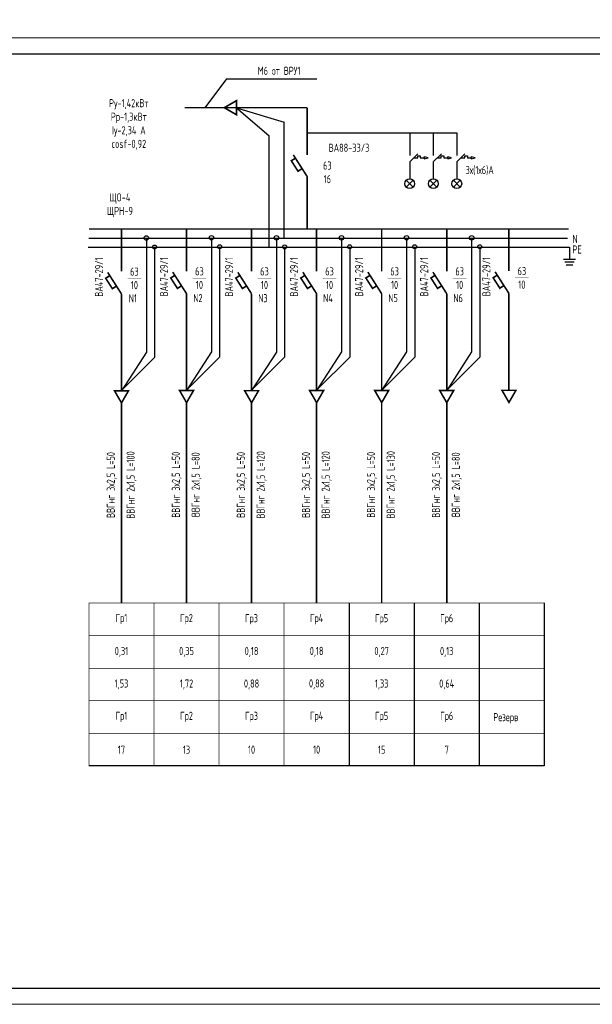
# Model space of a CAD drawing. Header units: millimetres. Extents: x 473009 to 2502882, y 456217 to 1153743.
# Tile 10 of 124: x 736053 to 753660, y 457033 to 487290. Entities that reach past the tile are written whole.
import ezdxf

# ---------------------------------------------------------------- set-up
doc = ezdxf.new("R2010")
doc.units = ezdxf.units.MM
for name, color, linetype in [('EKAB', 7, 'Continuous'), ('FORMAT', 150, 'Continuous'), ('Osnova', 7, 'Continuous'), ('построение', 7, 'Continuous'), ('формат', 136, 'Continuous')]:
    doc.layers.add(name, color=color, linetype=linetype)
doc.layers.add('ЭМ', color=240, linetype='Continuous', lineweight=20)
doc.styles.add('SPDS', font='spds.shx', dxfattribs={"width": 0.8, "height": 250})
doc.styles.add('SPDS1', font='spds.shx', dxfattribs={"width": 0.8})

# ---------------------------------------------------------------- blocks, each defined once
blk = doc.blocks.new('*U103')
at = {"layer": 'ЭМ', "color": 0, "lineweight": 20, "ltscale": 0.5}
blk.add_lwpolyline([(0, 0), (891, 0), (891, 297), (0, 297)], close=True, dxfattribs=at)
at = {"layer": 'ЭМ', "color": 0, "lineweight": 30, "ltscale": 0.5}
blk.add_lwpolyline([(20, 5), (886, 5), (886, 292), (20, 292)], close=True, dxfattribs=at)

msp = doc.modelspace()

# ---------------------------------------------------------------- linework, layer by layer
at = {"color": 7}
for p, q in [((748043.8, 482926.7), (748294.4, 483164.1)), ((748043.8, 482926.7), (748043.8, 482400.6)), ((748169.1, 483045.4), (748290.1, 483045.4)), ((748290.1, 483045.4), (748290.1, 483107.5)), ((748290.1, 483107.5), (748369.2, 483107.5)), ((748369.2, 483107.5), (748369.2, 483045.4)), ((748369.2, 483045.4), (748489, 483045.4)), ((748768.4, 482926.7), (749019.1, 483164.1)), ((748768.4, 482926.7), (748768.4, 482400.6)), ((748893.7, 483045.4), (749014.7, 483045.4)), ((749014.7, 483045.4), (749014.7, 483107.5)), ((749014.7, 483107.5), (749093.8, 483107.5)), ((749093.8, 483107.5), (749093.8, 483045.4)), ((749093.8, 483045.4), (749213.6, 483045.4)), ((749493, 482926.7), (749743.7, 483164.1)), ((749493, 482926.7), (749493, 482400.6)), ((749618.4, 483045.4), (749739.3, 483045.4)), ((749739.3, 483045.4), (749739.3, 483107.5)), ((749739.3, 483107.5), (749818.4, 483107.5)), ((749818.4, 483107.5), (749818.4, 483045.4)), ((749818.4, 483045.4), (749938.2, 483045.4)), ((747937.7, 482356.7), (748149.9, 482144.5)), ((747937.7, 482144.5), (748149.9, 482356.7)), ((748043.8, 482550.6), (748043.8, 482400.6)), ((748662.4, 482356.7), (748874.5, 482144.5)), ((748662.4, 482144.5), (748874.5, 482356.7)), ((748768.4, 482550.6), (748768.4, 482400.6)), ((749387, 482356.7), (749599.1, 482144.5)), ((749387, 482144.5), (749599.1, 482356.7)), ((749493, 482550.6), (749493, 482400.6))]:
    msp.add_line(p, q, dxfattribs=at)
for centre in [(748043.8, 482250.6), (748768.4, 482250.6), (749493, 482250.6)]:
    msp.add_circle(centre, 150, dxfattribs=at)
at = {"layer": 'EKAB', "color": 7}
for p, q in [((748489, 483049.3), (748488.5, 483018.8)), ((748488.5, 483018.8), (748609.8, 483047.1)), ((748489, 483049), (748489.8, 483079.5)), ((748609.8, 483047.1), (748489.8, 483079.5)), ((749213.6, 483049.3), (749213.1, 483018.8)), ((749213.1, 483018.8), (749334.4, 483047.1)), ((749213.6, 483049), (749214.5, 483079.5)), ((749334.4, 483047.1), (749214.5, 483079.5)), ((749937.7, 483018.8), (750059, 483047.1)), ((749938.3, 483049), (749939.1, 483079.5)), ((750059, 483047.1), (749939.1, 483079.5))]:
    msp.add_line(p, q, dxfattribs=at)
at = {"layer": 'FORMAT', "color": 0, "lineweight": 25, "ltscale": 2}
for p, q in [((742715.1, 484586.1), (744182.6, 484139)), ((742715.1, 484586.1), (743715.5, 483726.7)), ((744182.6, 480581.4), (744182.6, 484139)), ((744891.3, 483810.1), (749493, 483810.1)), ((748043.8, 483810.1), (748043.8, 483112.6)), ((748768.4, 483810.1), (748768.4, 483112.6)), ((749493, 483810.1), (749493, 483112.6)), ((743715.5, 483726.7), (743715.5, 480304.3)), ((749938.3, 483049.3), (749937.7, 483018.8)), ((738180.3, 480581.4), (752894.6, 480581.4)), ((739948.3, 480581.4), (739948.3, 477072.5)), ((741948.6, 480589.6), (741948.6, 477080.7)), ((743948, 480586.1), (743948, 477077.2)), ((745948.2, 480587.8), (745948.2, 477078.9)), ((747948.3, 480589.6), (747948.3, 477080.7)), ((749948.4, 480589.4), (749948.4, 477080.5)), ((738153.8, 480304.5), (752955.5, 480304.5)), ((740199.5, 480304.3), (740199.5, 476914.7)), ((742199.8, 480312.5), (742199.8, 476923)), ((744199.2, 480309), (744199.2, 476919.4)), ((746199.3, 480310.7), (746199.3, 476921.2)), ((748199.4, 480312.5), (748199.4, 476923)), ((750199.5, 480312.3), (750199.5, 476922.8)), ((752955.5, 480304.5), (752955.5, 479933.4)), ((752773.1, 479933.4), (753138, 479933.4)), ((752812.7, 479845.5), (753098.3, 479845.5)), ((752852.4, 479757.6), (753058.6, 479757.6)), ((739948.3, 477072.5), (739182.6, 475886)), ((740199.5, 476914.7), (739203.5, 475918.4)), ((741948.6, 477080.7), (741182.9, 475894.2)), ((742199.8, 476923), (741203.8, 475926.6)), ((743948, 477077.2), (743182.3, 475890.7)), ((744199.2, 476919.4), (743203.2, 475923)), ((745948.2, 477078.9), (745182.4, 475892.5)), ((746199.3, 476921.2), (745203.3, 475924.8)), ((747948.3, 477080.7), (747182.6, 475894.2)), ((748199.4, 476923), (747203.4, 475926.6)), ((749948.4, 477080.5), (749182.7, 475894)), ((750199.5, 476922.8), (749203.6, 475926.4)), ((746181.7, 469366.3), (746181.2, 464360.4)), ((748181.8, 469366.3), (748181.3, 464360.4)), ((750181.9, 469366.3), (750181.4, 464360.4)), ((752182, 469366.1), (752181.6, 464360.2)), ((752181.6, 464360.4), (738181.2, 464360.4))]:
    msp.add_line(p, q, dxfattribs=at)
at = {"layer": 'FORMAT', "color": 0, "lineweight": 25, "ltscale": 2, "const_width": 50}
for points in [[(742343.7, 484586.1), (742715.1, 484371.6), (742715.1, 484800.5)], [(739183.1, 475514.6), (739397.5, 475886), (738968.7, 475886)], [(741183.4, 475522.9), (741397.9, 475894.2), (740969, 475894.2)], [(743182.8, 475519.3), (743397.3, 475890.7), (742968.4, 475890.7)], [(745183, 475521.1), (745397.4, 475892.5), (744968.6, 475892.5)], [(747183.1, 475522.9), (747397.5, 475894.2), (746968.7, 475894.2)], [(749183.2, 475522.7), (749397.6, 475894), (748968.8, 475894)], [(751096.9, 475529.3), (751311.3, 475900.7), (750882.5, 475900.7)]]:
    msp.add_lwpolyline(points, close=True, dxfattribs=at)
at = {"layer": 'FORMAT', "color": 0, "lineweight": 25, "ltscale": 2}
for points, const_width in [([(744891.3, 484586.1), (741126.6, 484586.1)], 40), ([(744891.3, 484586.1), (744891.3, 483129.6)], 50), ([(744531.1, 483035.1), (744405.6, 482954.9), (744611, 482633.7), (744736.5, 482714)], 50), ([(744892.3, 482470.3), (744467.4, 483134.7)], 50), ([(744891.3, 482471.9), (744891.3, 480858.5)], 50), ([(738180.3, 480858.5), (752930, 480858.5)], 50), ([(739182.6, 480858.5), (739182.6, 479553.4)], 50), ([(741182.9, 480866.7), (741182.9, 479561.6)], 50), ([(743182.3, 480863.2), (743182.3, 479558.1)], 50), ([(745182.4, 480864.9), (745182.4, 479559.8)], 50), ([(747182.6, 480866.7), (747182.6, 479561.6)], 50), ([(749182.7, 480866.5), (749182.7, 479561.4)], 50), ([(751096.4, 480873.2), (751096.4, 479568)], 50), ([(738822.8, 479425.5), (738697.3, 479345.3), (738902.7, 479024.2), (739028.2, 479104.4)], 50), ([(739184, 478860.7), (738759.1, 479525.1)], 50), ([(739369.2, 479340.9), (739791.1, 479340.9)], 10), ([(740823.1, 479433.7), (740697.7, 479353.5), (740903, 479032.4), (741028.5, 479112.6)], 50), ([(741184.3, 478868.9), (740759.4, 479533.3)], 50), ([(741369.5, 479349.2), (741791.4, 479349.2)], 10), ([(742822.5, 479430.2), (742697.1, 479350), (742902.4, 479028.9), (743027.9, 479109.1)], 50), ([(743183.8, 478865.4), (742758.8, 479529.8)], 50), ([(743368.9, 479345.6), (743790.8, 479345.6)], 10), ([(744822.6, 479432), (744697.2, 479351.7), (744902.6, 479030.6), (745028, 479110.9)], 50), ([(745183.9, 478867.2), (744759, 479531.6)], 50), ([(745369, 479347.4), (745790.9, 479347.4)], 10), ([(746822.8, 479433.7), (746697.3, 479353.5), (746902.7, 479032.4), (747028.1, 479112.6)], 50), ([(747184, 478868.9), (746759.1, 479533.3)], 50), ([(747369.1, 479349.2), (747791.1, 479349.2)], 10), ([(748822.9, 479433.6), (748697.4, 479353.3), (748902.8, 479032.2), (749028.3, 479112.4)], 50), ([(749184.1, 478868.7), (748759.2, 479533.1)], 50), ([(749369.2, 479349), (749791.2, 479349)], 10), ([(750736.6, 479440.2), (750611.1, 479360), (750816.5, 479038.8), (750942, 479119.1)], 50), ([(751097.8, 478875.4), (750672.9, 479539.8)], 50), ([(751283, 479355.6), (751704.9, 479355.6)], 10), ([(739182.6, 478860.6), (739182.6, 475886)], 50), ([(741182.9, 478868.8), (741182.9, 475894.2)], 50), ([(743182.3, 478865.3), (743182.3, 475890.7)], 50), ([(745182.4, 478867), (745182.4, 475892.5)], 50), ([(747182.6, 478868.8), (747182.6, 475894.2)], 50), ([(749182.7, 478868.6), (749182.7, 475894)], 50), ([(751096.4, 478875.3), (751096.4, 475900.7)], 50), ([(739183.1, 475514.6), (739183.1, 469366.3)], 50), ([(741183.4, 475522.9), (741183.4, 469374.5)], 50), ([(743182.8, 475519.3), (743182.8, 469371)], 50), ([(745182.7, 475519.1), (745182.7, 469370.8)], 50), ([(747182.8, 475520.9), (747182.8, 469372.5)], 50), ([(749183, 475520.7), (749183, 469372.3)], 50), ([(740182, 469374.5), (740181.7, 464359.2)], 20), ([(742181.4, 469362.7), (742181, 464359.2)], 20), ([(744181.6, 469364.5), (744181.1, 464359.2)], 20)]:
    msp.add_lwpolyline(points, dxfattribs=dict(at, const_width=const_width))
for centre, radius in [((739948.3, 480581.4), 68.8), ((741948.6, 480589.6), 68.8), ((743948, 480586.1), 68.8), ((745948.2, 480587.8), 68.8), ((747948.3, 480589.6), 68.8), ((749948.4, 480589.4), 68.8), ((740199.5, 480304.3), 61.1), ((742199.8, 480312.5), 61.1), ((744199.2, 480309), 61.1), ((746199.3, 480310.7), 61.1), ((748199.4, 480312.5), 61.1), ((750199.5, 480312.3), 61.1)]:
    msp.add_circle(centre, radius, dxfattribs=at)
at = {"layer": 'Osnova', "color": 0, "const_width": 20}
for points in [[(738181.7, 469374.5), (738181.4, 464359.2)], [(738181.7, 469374.5), (738181.4, 464359.2)], [(738181.7, 469366.3), (752182, 469366.3)], [(738181.7, 468358.4), (752182, 468358.4)], [(738181.5, 467359.7), (752181.9, 467359.7)], [(738181.4, 466359.7), (752181.8, 466359.7)], [(738181.3, 465361.7), (752181.7, 465361.7)]]:
    msp.add_lwpolyline(points, dxfattribs=at)
at = {"layer": 'построение', "color": 0, "lineweight": 25}
for q in [(741743.8, 484586.1), (745193.9, 485474.8)]:
    msp.add_line((742408.6, 485474.8), q, dxfattribs=at)

# ---------------------------------------------------------------- block references
at = {"layer": 'формат', "color": 0, "xscale": 100, "yscale": 100, "zscale": 100}
msp.add_blockref('*U103', (683808.6, 457033.4), dxfattribs=at)

# ---------------------------------------------------------------- texts
at = {"color": 7, "ltscale": 2, "insert": (513015.9, 476034.8), "char_height": 250, "width": 17719.705, "attachment_point": 4, "line_spacing_factor": 1.44, "style": 'SPDS1'}
msp.add_mtext('\\pi7954.85267;{\\L\\C256;Общие данные\\P\\pi0;\\l    1.Настоящий проект электроосвещения и электрооборудования здания выполнен на основании следующих исходных данных разделов: АР, ОВ, ОС, ТХ. \\PВРУ-1- Ру =116,2кВт; \\P             Рр =98,7кВт.\\P    2.Проектом предусмотрено рабочее (общее, местное) ремонтное и аварийное освещение.\\P    3.Общее рабочее освещение предусматривается стационарными светодиодными светильниками. Выбор типа светильников производился в соответствии с назначением помещений, характеристикой среды и требованиями архитектурного оформления.\\P   4.Освещенность помещений принята согласно нормам и правилам КМК2.01.05-98.\\P   5.Управление рабочим освещением осуществляется выключателями, установленными по месту в помещениях .\\P   6.Аварийное освещение предусматривается по линиям проходов и выходов из здания. Светильники аварийного освещения выделяются из числа светильников общего рабочего освещения и питаются от сети аварийного освещения.\\P   7.Включение светильников общего и аварийного освещения раздельное.\\P  8.Групповая осветительная сеть выполняется кабелем марки ВВГнг-0,66  в ПВХ гофротрубе за подвесным потолком, в плитах перекрытий.   \\P     9.Силовыми электроприемниками являются  технологическое,  сантехническое оборудование. Номинальная мощность установленных электроприемников принята в соответствии с заданиями технологической, вентиляционной частей проекта. \\PРасчетная мощность силовых электроприемников определена методом коэффициентов спроса по характерным группам электроприемников (на основании рекомендаций КМК). . Отключение общей вентиляции при пожаре осуществляется поступлением сигнала на магнитный пускатель "МП".\\P     10.Силовая распределительная сеть выполняется кабелем ВВГнг, проложенная за подвесным потолком в ПВХ гофротрубе и скрыто в ПВХ трубе под слоем штукатурки. \\P     11.Силовые распределительные пункты приняты с автоматическими выключателями на отходящих линиях. Щиты принять навесными. В качестве главного распределительного щита принята панель ПР. Магистральные сети выполняются кабелем марки ВВГнг, проложенные в гофрированных трубах ПВХ, на скобах.\\P    12.Для защиты от поражения электрическим током предусматривается следующие виды заземления :\\P     Заземление всех корпусов электроприемников выполняется в однофазной сети третьим  заземляющим проводом,в трехфазной-пятым заземляющим проводом.\\PВ проекте принята система заземления TN-S. Ввод в здание должен быть предусмотрен пятижильным кабелем. Пятая жила соединяется с заземленной нейтралью источника.\\P    13. Опасные зоны на объекте отсутствуют\\C5;.\\P    }14. {\\C256;Монтаж выполнить в соответствии с ПУЭ и КМК3.05.06-97.}', dxfattribs=at)
at = {"color": 0, "lineweight": 25, "char_height": 250, "width": 3000, "attachment_point": 5, "rotation": 90, "style": 'SPDS1'}
for insert in [(740490.2, 479388.4), (742489.6, 479384.9), (744489.7, 479386.6), (746489.8, 479388.4), (748490, 479388.2), (750403.7, 479394.8), (738489.9, 479380.2)]:
    msp.add_mtext('ВА47-29/1', dxfattribs=dict(at, insert=insert))
at = {"layer": 'FORMAT', "color": 0, "lineweight": 25, "ltscale": 2, "char_height": 250}
for s, insert, width, attachment_point, style in [('М6 от ВРУ1', (744029, 485719.6), 2861.145, 5, 'SPDS1'), ('{\\C7;Pу-1,42кВт\\PPр-1,3кВт\\PIу-2,34 А\\Pcosf-0,92}', (739409.1, 484071.1), 2861.145, 5, 'SPDS1'), ('ВА88-33/3', (746178.3, 483354.4), 2861.145, 5, 'SPDS1'), ('63\\P16', (745512.1, 482599.7), 2861.145, 5, 'SPDS1'), ('3х(1х6)А', (750195.6, 482657.6), 2861.145, 5, 'SPDS1'), ('ЩO-4\\PЩРН-9', (739133.8, 481587.8), 2861.145, 5, 'SPDS1'), ('N', (753048.9, 480676.4), 322.357, 1, 'SPDS'), ('PE', (753048.9, 480353.9), 1975.073, 1, 'SPDS'), ('63\\P10', (739580.1, 479340.9), 2000, 5, 'SPDS1'), ('63\\P10', (741580.4, 479349.2), 2000, 5, 'SPDS1'), ('63\\P10', (743579.8, 479345.6), 2000, 5, 'SPDS1'), ('63\\P10', (745580, 479347.4), 2000, 5, 'SPDS1'), ('63\\P10', (747580.1, 479349.2), 2000, 5, 'SPDS1'), ('63\\P10', (749580.2, 479349), 2000, 5, 'SPDS1'), ('63\\P10', (751493.9, 479355.6), 2000, 5, 'SPDS1'), ('N1{\\W0.3;\\T0.75; }', (739532.3, 478727.4), 2000, 5, 'SPDS1'), ('N2{\\W0.3;\\T0.75; }', (741532.6, 478735.6), 2000, 5, 'SPDS1'), ('N3{\\W0.3;\\T0.75; }', (743532, 478732.1), 2000, 5, 'SPDS1'), ('N4{\\W0.3;\\T0.75; }', (745532.1, 478733.8), 2000, 5, 'SPDS1'), ('N5{\\W0.3;\\T0.75; }', (747532.3, 478735.6), 2000, 5, 'SPDS1'), ('N6{\\W0.3;\\T0.75; }', (749532.4, 478735.4), 2000, 5, 'SPDS1'), ('Гр1', (739182.5, 468872.2), 2000, 5, 'SPDS1'), ('Гр2', (741181.9, 468868.6), 2000, 5, 'SPDS1'), ('Гр3', (743181.3, 468865.1), 2000, 5, 'SPDS1'), ('Гр4', (745181.6, 468868.6), 2000, 5, 'SPDS1'), ('Гр5', (747181.5, 468864.7), 2000, 5, 'SPDS1'), ('Гр6', (749181.6, 468864.5), 2000, 5, 'SPDS1'), ('0,31', (739182.5, 467861.6), 2000, 5, 'SPDS1'), ('0,35', (741182.8, 467860.9), 2000, 5, 'SPDS1'), ('0,18', (743182.1, 467860.8), 2000, 5, 'SPDS1'), ('0,18', (745182.5, 467864.3), 2000, 5, 'SPDS1'), ('0,27', (747182.4, 467860.4), 2000, 5, 'SPDS1'), ('0,13', (749182.5, 467860.2), 2000, 5, 'SPDS1'), ('1,53', (739182.5, 466862.8), 2000, 5, 'SPDS1'), ('1,72', (741182.8, 466862.2), 2000, 5, 'SPDS1'), ('0,88', (743182.1, 466862), 2000, 5, 'SPDS1'), ('0,88', (745182.5, 466865.6), 2000, 5, 'SPDS1'), ('1,33', (747182.4, 466861.7), 2000, 5, 'SPDS1'), ('0,64', (749182.5, 466861.5), 2000, 5, 'SPDS1'), ('Гр1', (739182.2, 465865.6), 2000, 5, 'SPDS1'), ('Гр2', (741182.6, 465865.6), 2000, 5, 'SPDS1'), ('Гр3', (743181.9, 465864.8), 2000, 5, 'SPDS1'), ('Гр4', (745182.3, 465868.3), 2000, 5, 'SPDS1'), ('Гр5', (747182.2, 465864.4), 2000, 5, 'SPDS1'), ('Гр6', (749182.3, 465864.2), 2000, 5, 'SPDS1'), ('Резерв', (750999.3, 465824.1), 2000, 5, 'SPDS1'), ('17', (739182.8, 464858.2), 2000, 5, 'SPDS1'), ('13', (741183.1, 464857.6), 2000, 5, 'SPDS1'), ('10', (743182.5, 464857.4), 2000, 5, 'SPDS1'), ('10', (745182.9, 464860.9), 2000, 5, 'SPDS1'), ('15', (747182.8, 464857), 2000, 5, 'SPDS1'), ('7', (749182.9, 464856.9), 2000, 5, 'SPDS1')]:
    msp.add_mtext(s, dxfattribs=dict(at, insert=insert, width=width, attachment_point=attachment_point, style=style))
at = {"layer": 'FORMAT', "color": 0, "lineweight": 25, "ltscale": 2, "char_height": 250, "width": 8656.306, "attachment_point": 2, "rotation": 90, "style": 'SPDS1'}
for s, insert in [('ВВГнг 2х1,5 L=100', (739337.4, 472990.9)), ('ВВГнг 2х1,5 L=120', (743337.1, 472995.6)), ('ВВГнг 2х1,5 L=120', (745337, 472995.4)), ('ВВГнг 2х1,5 L=130', (747337.1, 472997.2)), ('ВВГнг 3х2,5 L=50', (738728.9, 472990.9)), ('ВВГнг 3х2,5 L=50', (740729.2, 472999.1)), ('ВВГнг 2х1,5 L=80', (741337.7, 472999.1)), ('ВВГнг 3х2,5 L=50', (742728.6, 472995.6)), ('ВВГнг 3х2,5 L=50', (744728.5, 472995.4)), ('ВВГнг 3х2,5 L=50', (746728.6, 472997.2)), ('ВВГнг 3х2,5 L=50', (748728.7, 472997)), ('ВВГнг 2х1,5 L=80', (749337.2, 472997))]:
    msp.add_mtext(s, dxfattribs=dict(at, insert=insert))

doc.saveas('drawing.dxf')
